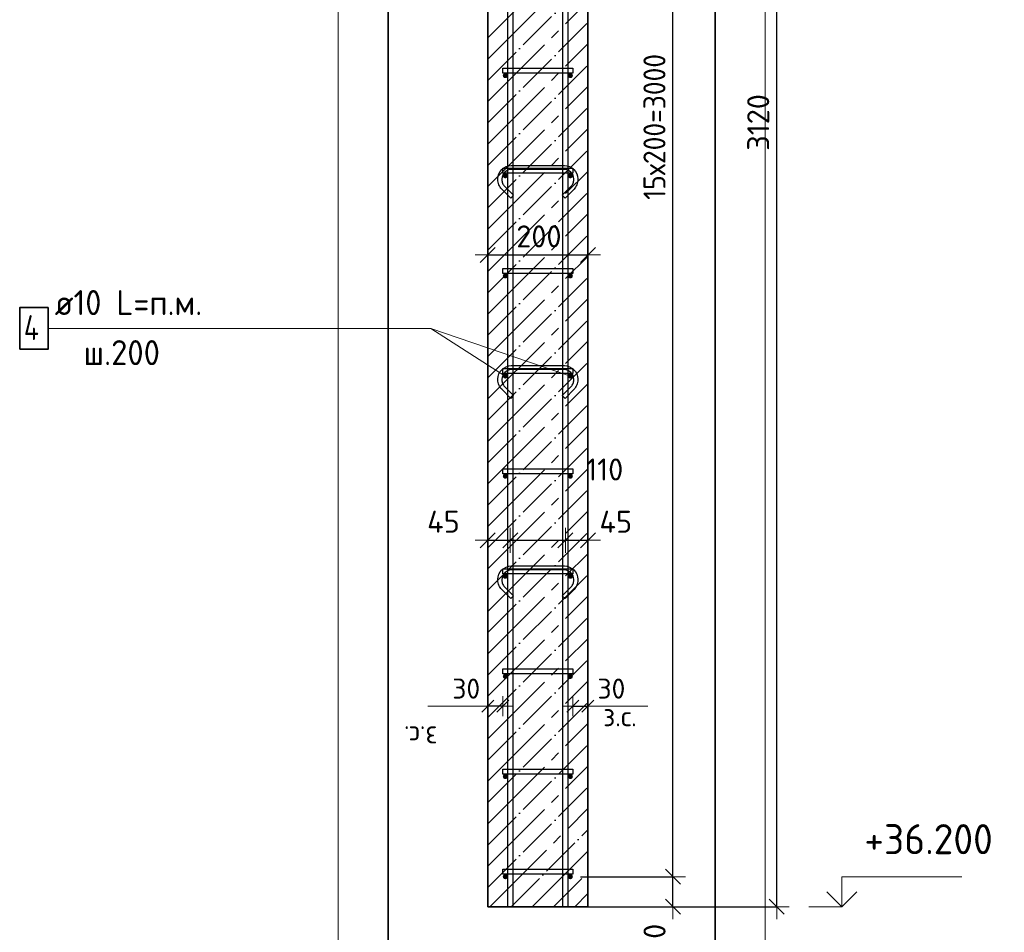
# Model space of a CAD drawing. Header units: millimetres. Extents: x -2995 to 60896, y -2809 to 57831.
# Tile 121 of 169: x 55333 to 57300, y 22691 to 24514. Entities that reach past the tile are written whole.
import ezdxf

# ---------------------------------------------------------------- set-up
doc = ezdxf.new("R2010")
doc.units = ezdxf.units.MM
doc.header["$PDMODE"] = 65
doc.linetypes.add('______11', pattern=[100, 80, -10, 0, -10])
doc.linetypes.add('______5', pattern=[220, 160, -20, 20, -20])
for name, color, linetype, lineweight in [('Standard', 7, 'Continuous', 25), ('Арм.стержн. Арматура края', 96, 'Continuous', 35), ('Арм.стержн. вертикальными 1', 22, 'Continuous', 35), ('Арм.стержн.горизонт. 1', 180, 'Continuous', 35), ('Высотная отметки_ общее', 7, 'Continuous', 13), ('Размерная линия_ общее', 7, 'Continuous', 13), ('Размерная линия_ общее_1', 7, 'Continuous', 13)]:
    doc.layers.add(name, color=color, linetype=linetype, lineweight=lineweight)
doc.layers.add('Арм.стержн.Стяжки', color=7, linetype='Continuous', lineweight=35, true_color=0x501e0f)
doc.styles.add('ISOCPEUR', font='ISOCPEUR')
doc.dimstyles.new('DIMSTYLE_11', dxfattribs={"dimtxt": 44, "dimasz": 50, "dimexe": 0, "dimexo": 0.001, "dimgap": 22, "dimtad": 2, "dimdec": 0, "dimrnd": 5, "dimzin": 12, "dimdsep": 46, "dimtxsty": 'ISOCPEUR', "dimblk1": 'ALL_ML_STRICH', "dimblk2": 'ALL_ML_STRICH', "dimsah": 1, "dimcen": 0, "dimse1": 1, "dimse2": 1, "dimclrd": 7, "dimclre": 256, "dimclrt": 7, "dimadec": 0, "dimazin": 0, "dimtfac": 1, "dimtdec": 0, "dimtix": 1, "dimtmove": 2, "dimatfit": 3, "dimfxl": 0, "dimtvp": 1.2, "dimtzin": 0, "dimlwd": 0, "dimlwe": -3, "dimarcsym": 0})
doc.dimstyles.new('DIMSTYLE_3', dxfattribs={"dimtxt": 44, "dimasz": 50, "dimexe": 0, "dimexo": 0, "dimgap": 22, "dimtad": 2, "dimdec": 0, "dimrnd": 5, "dimzin": 12, "dimdsep": 46, "dimtxsty": 'ISOCPEUR', "dimblk1": 'ALL_ML_STRICH', "dimblk2": 'ALL_ML_STRICH', "dimsah": 1, "dimcen": 0, "dimclrd": 7, "dimclre": 256, "dimclrt": 7, "dimadec": 0, "dimazin": 0, "dimtfac": 1, "dimtdec": 0, "dimtix": 1, "dimtmove": 2, "dimatfit": 3, "dimfxl": 0, "dimtvp": 1.2, "dimtzin": 0, "dimlwd": 0, "dimlwe": -3, "dimarcsym": 0})
doc.dimstyles.new('DIMSTYLE_5', dxfattribs={"dimtxt": 44, "dimasz": 50, "dimexe": 0, "dimexo": 0, "dimgap": 22, "dimtad": 2, "dimdec": 0, "dimrnd": 5, "dimzin": 12, "dimdsep": 46, "dimtxsty": 'ISOCPEUR', "dimblk1": 'ALL_ML_STRICH', "dimblk2": 'ALL_ML_STRICH', "dimsah": 1, "dimcen": 0, "dimclrd": 7, "dimclre": 256, "dimclrt": 7, "dimadec": 0, "dimazin": 0, "dimtfac": 1, "dimtdec": 0, "dimtix": 1, "dimtmove": 2, "dimatfit": 3, "dimfxl": 0, "dimtzin": 0, "dimlwd": 0, "dimlwe": -3, "dimarcsym": 0})
doc.dimstyles.new('DIMSTYLE_8', dxfattribs={"dimtxt": 40, "dimasz": 40, "dimexe": 0, "dimexo": 0.001, "dimgap": 20, "dimtad": 2, "dimdec": 0, "dimrnd": 5, "dimzin": 12, "dimdsep": 46, "dimtxsty": 'ISOCPEUR', "dimblk1": 'ALL_ML_STRICH', "dimblk2": 'ALL_ML_STRICH', "dimsah": 1, "dimcen": 0, "dimse1": 1, "dimse2": 1, "dimclrd": 7, "dimclre": 256, "dimclrt": 7, "dimadec": 0, "dimazin": 0, "dimtfac": 1, "dimtdec": 0, "dimtix": 1, "dimtmove": 2, "dimatfit": 3, "dimfxl": 0, "dimtvp": 1.2, "dimtzin": 0, "dimlwd": 0, "dimlwe": -3, "dimarcsym": 0})

# ---------------------------------------------------------------- blocks, each defined once
blk = doc.blocks.new('ALL_ML_STRICH')
at = {"color": 0, "linetype": 'ByBlock', "lineweight": -2}
for p, q in [((0, -0.5), (0, 0.5)), ((-1, 0), (0.5, 0)), ((-0.3, -0.3), (0.3, 0.3))]:
    blk.add_line(p, q, dxfattribs=at)
blk = doc.blocks.new('*D95')
at = {"layer": 'DEFPOINTS', "color": 7, "linetype": 'Continuous', "lineweight": 13, "transparency": 33554687}
for p in [(56438.2, 23142.7), (56438.2, 23134), (56468.2, 23134)]:
    blk.add_point(p, dxfattribs=at)
at = {"layer": 'Размерная линия_ общее_1', "color": 7, "linetype": 'Continuous', "lineweight": -2, "transparency": 33554687}
blk.add_line((56438.2, 23142.7), (56468.2, 23142.7), dxfattribs=at)
at = {"layer": 'Размерная линия_ общее_1', "color": 7, "linetype": 'Continuous', "lineweight": 13, "transparency": 33554687, "xscale": 40, "yscale": 40, "zscale": 40, "rotation": 180}
blk.add_blockref('ALL_ML_STRICH', (56438.2, 23142.7), dxfattribs=at)
at = {"layer": 'Размерная линия_ общее_1', "color": 7, "linetype": 'Continuous', "lineweight": 13, "transparency": 33554687, "xscale": 40, "yscale": 40, "zscale": 40}
blk.add_blockref('ALL_ML_STRICH', (56468.2, 23142.7), dxfattribs=at)
at = {"layer": 'Размерная линия_ общее_1', "color": 7, "linetype": 'Continuous', "lineweight": 13, "transparency": 33554687, "insert": (56515.2, 23177.7), "char_height": 40, "width": 80, "attachment_point": 5, "style": 'ISOCPEUR'}
blk.add_mtext('\\A1;{30}', dxfattribs=at)
at = {"layer": 'Размерная линия_ общее_1', "color": 7, "linetype": 'Continuous', "lineweight": 13, "transparency": 33554687, "insert": (56498.8, 23142.5), "char_height": 40, "width": 2, "attachment_point": 1, "line_spacing_factor": 0.60241, "style": 'ISOCPEUR'}
blk.add_mtext('з.с.', dxfattribs=at)
blk = doc.blocks.new('*D96')
at = {"layer": 'DEFPOINTS', "color": 7, "linetype": 'Continuous', "lineweight": 13, "transparency": 33554687}
for p in [(56268.2, 23474), (56313.2, 23476.4), (56268.2, 23464.6)]:
    blk.add_point(p, dxfattribs=at)
at = {"layer": 'Размерная линия_ общее', "color": 7, "linetype": 'Continuous', "lineweight": -2, "transparency": 33554687}
blk.add_line((56268.2, 23474), (56313.2, 23474), dxfattribs=at)
at = {"layer": 'Размерная линия_ общее', "color": 7, "linetype": 'Continuous', "lineweight": 13, "transparency": 33554687, "xscale": 50, "yscale": 50, "zscale": 50, "rotation": 180}
blk.add_blockref('ALL_ML_STRICH', (56268.2, 23474), dxfattribs=at)
at = {"layer": 'Размерная линия_ общее', "color": 7, "linetype": 'Continuous', "lineweight": 13, "transparency": 33554687, "xscale": 50, "yscale": 50, "zscale": 50}
blk.add_blockref('ALL_ML_STRICH', (56313.2, 23474), dxfattribs=at)
at = {"layer": 'Размерная линия_ общее', "color": 7, "linetype": 'Continuous', "lineweight": 13, "transparency": 33554687, "insert": (56179.6, 23511.1), "char_height": 44, "width": 88, "attachment_point": 5, "style": 'ISOCPEUR'}
blk.add_mtext('\\A1;{45}', dxfattribs=at)
blk = doc.blocks.new('*D97')
at = {"layer": 'DEFPOINTS', "color": 7, "linetype": 'Continuous', "lineweight": 13, "transparency": 33554687}
for p in [(56313.2, 23476.4), (56313.2, 23474), (56423.2, 23480.3)]:
    blk.add_point(p, dxfattribs=at)
at = {"layer": 'Размерная линия_ общее', "color": 7, "linetype": 'Continuous', "lineweight": -2, "transparency": 33554687}
blk.add_line((56313.2, 23474), (56423.2, 23474), dxfattribs=at)
at = {"layer": 'Размерная линия_ общее', "color": 7, "linetype": 'Continuous', "lineweight": 13, "transparency": 33554687, "xscale": 50, "yscale": 50, "zscale": 50, "rotation": 180}
blk.add_blockref('ALL_ML_STRICH', (56313.2, 23474), dxfattribs=at)
at = {"layer": 'Размерная линия_ общее', "color": 7, "linetype": 'Continuous', "lineweight": 13, "transparency": 33554687, "xscale": 50, "yscale": 50, "zscale": 50}
blk.add_blockref('ALL_ML_STRICH', (56423.2, 23474), dxfattribs=at)
at = {"layer": 'Размерная линия_ общее', "color": 7, "linetype": 'Continuous', "lineweight": 13, "transparency": 33554687, "insert": (56501.8, 23615.4), "char_height": 44, "width": 132, "attachment_point": 5, "style": 'ISOCPEUR'}
blk.add_mtext('\\A1;{110}', dxfattribs=at)
blk = doc.blocks.new('*D98')
at = {"layer": 'DEFPOINTS', "color": 7, "linetype": 'Continuous', "lineweight": 13, "transparency": 33554687}
for p in [(56423.2, 23480.3), (56423.2, 23474), (56468.2, 23473.2)]:
    blk.add_point(p, dxfattribs=at)
at = {"layer": 'Размерная линия_ общее', "color": 7, "linetype": 'Continuous', "lineweight": -2, "transparency": 33554687}
blk.add_line((56423.2, 23474), (56468.2, 23474), dxfattribs=at)
at = {"layer": 'Размерная линия_ общее', "color": 7, "linetype": 'Continuous', "lineweight": 13, "transparency": 33554687, "xscale": 50, "yscale": 50, "zscale": 50, "rotation": 180}
blk.add_blockref('ALL_ML_STRICH', (56423.2, 23474), dxfattribs=at)
at = {"layer": 'Размерная линия_ общее', "color": 7, "linetype": 'Continuous', "lineweight": 13, "transparency": 33554687, "xscale": 50, "yscale": 50, "zscale": 50}
blk.add_blockref('ALL_ML_STRICH', (56468.2, 23474), dxfattribs=at)
at = {"layer": 'Размерная линия_ общее', "color": 7, "linetype": 'Continuous', "lineweight": 13, "transparency": 33554687, "insert": (56523.9, 23511), "char_height": 44, "width": 88, "attachment_point": 5, "style": 'ISOCPEUR'}
blk.add_mtext('\\A1;{45}', dxfattribs=at)
blk = doc.blocks.new('*D99')
at = {"layer": 'DEFPOINTS', "color": 7, "linetype": 'Continuous', "lineweight": 13, "transparency": 33554687}
for p in [(56268.2, 23134), (56298.2, 23142.7), (56298.2, 23134)]:
    blk.add_point(p, dxfattribs=at)
at = {"layer": 'Размерная линия_ общее_1', "color": 7, "linetype": 'Continuous', "lineweight": -2, "transparency": 33554687}
blk.add_line((56298.2, 23142.7), (56268.2, 23142.7), dxfattribs=at)
at = {"layer": 'Размерная линия_ общее_1', "color": 7, "linetype": 'Continuous', "lineweight": 13, "transparency": 33554687, "xscale": 40, "yscale": 40, "zscale": 40}
for p, rotation in [((56268.2, 23142.7), 180), ((56298.2, 23142.7), 360)]:
    blk.add_blockref('ALL_ML_STRICH', p, dxfattribs=dict(at, rotation=rotation))
at = {"layer": 'Размерная линия_ общее_1', "color": 7, "linetype": 'Continuous', "lineweight": 13, "transparency": 33554687, "insert": (56225.2, 23177.7), "char_height": 40, "width": 80, "attachment_point": 5, "style": 'ISOCPEUR'}
blk.add_mtext('\\A1;{30}', dxfattribs=at)
at = {"layer": 'Размерная линия_ общее_1', "color": 7, "linetype": 'Continuous', "lineweight": 13, "transparency": 33554687, "insert": (56167.7, 23062.5), "char_height": 40, "width": 2, "attachment_point": 1, "rotation": 180, "line_spacing_factor": 0.60241, "style": 'ISOCPEUR'}
blk.add_mtext('з.с.', dxfattribs=at)
blk = doc.blocks.new('*D123')
at = {"layer": 'DEFPOINTS', "color": 7, "linetype": 'Continuous', "lineweight": 13, "transparency": 33554687}
for p in [(56268.2, 24044), (56468.2, 24043.2), (56268.2, 24034.6)]:
    blk.add_point(p, dxfattribs=at)
at = {"layer": 'Размерная линия_ общее', "color": 253, "linetype": 'Continuous', "lineweight": -2, "true_color": 0xa0a0a0, "transparency": 33554687}
for p, q in [((56268.2, 24044), (56268.2, 24044)), ((56468.2, 24044), (56468.2, 24044))]:
    blk.add_line(p, q, dxfattribs=at)
at = {"layer": 'Размерная линия_ общее', "color": 7, "linetype": 'Continuous', "lineweight": -2, "transparency": 33554687}
blk.add_line((56268.2, 24044), (56468.2, 24044), dxfattribs=at)
at = {"layer": 'Размерная линия_ общее', "color": 7, "linetype": 'Continuous', "lineweight": 13, "transparency": 33554687, "xscale": 50, "yscale": 50, "zscale": 50, "rotation": 180}
blk.add_blockref('ALL_ML_STRICH', (56268.2, 24044), dxfattribs=at)
at = {"layer": 'Размерная линия_ общее', "color": 7, "linetype": 'Continuous', "lineweight": 13, "transparency": 33554687, "xscale": 50, "yscale": 50, "zscale": 50}
blk.add_blockref('ALL_ML_STRICH', (56468.2, 24044), dxfattribs=at)
at = {"layer": 'Размерная линия_ общее', "color": 7, "linetype": 'Continuous', "lineweight": 13, "transparency": 33554687, "insert": (56370.4, 24081), "char_height": 44, "width": 132, "attachment_point": 5, "style": 'ISOCPEUR'}
blk.add_mtext('\\A1;{200}', dxfattribs=at)
blk = doc.blocks.new('COMPLEX_ELEVATIONDIM_2')
at = {"layer": 'Высотная отметки_ общее', "color": 7, "linetype": 'Continuous', "lineweight": 13, "transparency": 33554687}
for p, q in [((56975.5, 26042), (56975.5, 26102)), ((56975.5, 26102), (57215.5, 26102)), ((56975.5, 26042), (56945.5, 26072)), ((56975.5, 26042), (57005.5, 26072)), ((56975.5, 26042), (56909.3, 26042)), ((56975.5, 26042), (56975.5, 26042)), ((56975.5, 26042), (56975.5, 26042)), ((56975.5, 26042), (56975.5, 26042)), ((56975.5, 26042), (56975.5, 26042)), ((56975.5, 25862), (56975.5, 25922)), ((56975.5, 25922), (57215.5, 25922)), ((56975.5, 25862), (56945.5, 25892)), ((56975.5, 25862), (57005.5, 25892)), ((56975.5, 25862), (56909.3, 25862)), ((56975.5, 25862), (56975.5, 25862)), ((56975.5, 25862), (56975.5, 25862)), ((56975.5, 25862), (56975.5, 25862)), ((56975.5, 25862), (56975.5, 25862)), ((56975.5, 22742), (56975.5, 22802)), ((56975.5, 22802), (57215.5, 22802)), ((56975.5, 22742), (56945.5, 22772)), ((56975.5, 22742), (57005.5, 22772)), ((56975.5, 22742), (56975.5, 22742)), ((56975.5, 22742), (56975.5, 22742)), ((56975.5, 22742), (56975.5, 22742)), ((56975.5, 22742), (56975.5, 22742))]:
    blk.add_line(p, q, dxfattribs=at)
blk.add_lwpolyline([(56975.5, 22742), (56915.5, 22742), (56915.5, 22742), (56909.3, 22742)], dxfattribs=at)
at = {"layer": 'Высотная отметки_ общее', "color": 7, "linetype": 'Continuous', "lineweight": 13, "transparency": 33554687, "char_height": 60, "width": 298.477, "attachment_point": 7, "style": 'ISOCPEUR'}
for s, insert in [('\\W0.96;+39.500', (57020.5, 26147)), ('\\W0.96;+39.320', (57020.5, 25967)), ('\\W0.96;+36.200', (57020.5, 22847))]:
    blk.add_mtext(s, dxfattribs=dict(at, insert=insert))
blk = doc.blocks.new('*D125')
at = {"layer": 'DEFPOINTS', "color": 7, "linetype": 'Continuous', "lineweight": 13, "transparency": 33554687}
for p in [(56433.2, 22802), (56414.1, 22742), (56638.2, 22742)]:
    blk.add_point(p, dxfattribs=at)
at = {"layer": 'Размерная линия_ общее', "color": 253, "linetype": 'Continuous', "lineweight": -2, "true_color": 0xa0a0a0, "transparency": 33554687}
for p, q in [((56453.2, 22802), (56638.2, 22802)), ((56434.1, 22742), (56638.2, 22742))]:
    blk.add_line(p, q, dxfattribs=at)
at = {"layer": 'Размерная линия_ общее', "color": 7, "linetype": 'Continuous', "lineweight": -2, "transparency": 33554687}
blk.add_line((56638.2, 22742), (56638.2, 22802), dxfattribs=at)
at = {"layer": 'Размерная линия_ общее', "color": 7, "linetype": 'Continuous', "lineweight": 13, "transparency": 33554687, "xscale": 50, "yscale": 50, "zscale": 50}
for p, rotation in [((56638.2, 22802), 90), ((56638.2, 22742), 270)]:
    blk.add_blockref('ALL_ML_STRICH', p, dxfattribs=dict(at, rotation=rotation))
at = {"layer": 'Размерная линия_ общее', "color": 7, "linetype": 'Continuous', "lineweight": 13, "transparency": 33554687, "insert": (56601.4, 22677), "char_height": 44, "width": 88, "attachment_point": 5, "rotation": 90, "style": 'ISOCPEUR'}
blk.add_mtext('\\A1;{60}', dxfattribs=at)
blk = doc.blocks.new('*D126')
at = {"layer": 'DEFPOINTS', "color": 7, "linetype": 'Continuous', "lineweight": 13, "transparency": 33554687}
for p in [(56433.2, 25802), (56433.2, 22802), (56638.2, 22802)]:
    blk.add_point(p, dxfattribs=at)
at = {"layer": 'Размерная линия_ общее', "color": 253, "linetype": 'Continuous', "lineweight": -2, "true_color": 0xa0a0a0, "transparency": 33554687}
for p, q in [((56453.2, 25802), (56638.2, 25802)), ((56453.2, 22802), (56638.2, 22802))]:
    blk.add_line(p, q, dxfattribs=at)
at = {"layer": 'Размерная линия_ общее', "color": 7, "linetype": 'Continuous', "lineweight": -2, "transparency": 33554687}
blk.add_line((56638.2, 22802), (56638.2, 25802), dxfattribs=at)
at = {"layer": 'Размерная линия_ общее', "color": 7, "linetype": 'Continuous', "lineweight": 13, "transparency": 33554687, "xscale": 50, "yscale": 50, "zscale": 50}
for p, rotation in [((56638.2, 25802), 90), ((56638.2, 22802), 270)]:
    blk.add_blockref('ALL_ML_STRICH', p, dxfattribs=dict(at, rotation=rotation))
at = {"layer": 'Размерная линия_ общее', "color": 7, "linetype": 'Continuous', "lineweight": 13, "transparency": 33554687, "insert": (56579.2, 24154), "char_height": 44, "width": 2.2, "attachment_point": 1, "rotation": 90, "line_spacing_factor": 0.60241, "style": 'ISOCPEUR'}
blk.add_mtext('\\W0.91;15х200=3000', dxfattribs=at)
blk = doc.blocks.new('*D128')
at = {"layer": 'DEFPOINTS', "color": 7, "linetype": 'Continuous', "lineweight": 13, "transparency": 33554687}
for p in [(56468.2, 25862), (56516.2, 22742), (56845.5, 22742)]:
    blk.add_point(p, dxfattribs=at)
at = {"layer": 'Размерная линия_ общее', "color": 253, "linetype": 'Continuous', "lineweight": -2, "true_color": 0xa0a0a0, "transparency": 33554687}
for p, q in [((56488.2, 25862), (56845.5, 25862)), ((56536.2, 22742), (56845.5, 22742))]:
    blk.add_line(p, q, dxfattribs=at)
at = {"layer": 'Размерная линия_ общее', "color": 7, "linetype": 'Continuous', "lineweight": -2, "transparency": 33554687}
blk.add_line((56845.5, 22742), (56845.5, 25862), dxfattribs=at)
at = {"layer": 'Размерная линия_ общее', "color": 7, "linetype": 'Continuous', "lineweight": 13, "transparency": 33554687, "xscale": 50, "yscale": 50, "zscale": 50}
for p, rotation in [((56845.5, 25862), 90), ((56845.5, 22742), 270)]:
    blk.add_blockref('ALL_ML_STRICH', p, dxfattribs=dict(at, rotation=rotation))
at = {"layer": 'Размерная линия_ общее', "color": 7, "linetype": 'Continuous', "lineweight": 13, "transparency": 33554687, "insert": (56808.5, 24308.6), "char_height": 44, "width": 176, "attachment_point": 5, "rotation": 90, "style": 'ISOCPEUR'}
blk.add_mtext('\\A1;{3120}', dxfattribs=at)

msp = doc.modelspace()

# ---------------------------------------------------------------- hatches: boundary and pattern name
at = {"layer": 'Арм.стержн.горизонт. 1', "linetype": 'Continuous', "lineweight": 50, "transparency": 33554687}
for points in [[(56308.2, 24402), (56307.9, 24404), (56306.8, 24405.6), (56305.2, 24406.7), (56303.2, 24407), (56301.3, 24406.7), (56299.7, 24405.6), (56298.6, 24404), (56298.2, 24402), (56298.6, 24400.1), (56299.7, 24398.5), (56301.3, 24397.4), (56303.2, 24397), (56305.2, 24397.4), (56306.8, 24398.5), (56307.9, 24400.1)], [(56438.2, 24402), (56437.9, 24404), (56436.8, 24405.6), (56435.2, 24406.7), (56433.2, 24407), (56431.3, 24406.7), (56429.7, 24405.6), (56428.6, 24404), (56428.2, 24402), (56428.6, 24400.1), (56429.7, 24398.5), (56431.3, 24397.4), (56433.2, 24397), (56435.2, 24397.4), (56436.8, 24398.5), (56437.9, 24400.1)], [(56308.2, 24202), (56307.9, 24204), (56306.8, 24205.6), (56305.2, 24206.7), (56303.2, 24207), (56301.3, 24206.7), (56299.7, 24205.6), (56298.6, 24204), (56298.2, 24202), (56298.6, 24200.1), (56299.7, 24198.5), (56301.3, 24197.4), (56303.2, 24197), (56305.2, 24197.4), (56306.8, 24198.5), (56307.9, 24200.1)], [(56438.2, 24202), (56437.9, 24204), (56436.8, 24205.6), (56435.2, 24206.7), (56433.2, 24207), (56431.3, 24206.7), (56429.7, 24205.6), (56428.6, 24204), (56428.2, 24202), (56428.6, 24200.1), (56429.7, 24198.5), (56431.3, 24197.4), (56433.2, 24197), (56435.2, 24197.4), (56436.8, 24198.5), (56437.9, 24200.1)], [(56308.2, 24002), (56307.9, 24004), (56306.8, 24005.6), (56305.2, 24006.7), (56303.2, 24007), (56301.3, 24006.7), (56299.7, 24005.6), (56298.6, 24004), (56298.2, 24002), (56298.6, 24000.1), (56299.7, 23998.5), (56301.3, 23997.4), (56303.2, 23997), (56305.2, 23997.4), (56306.8, 23998.5), (56307.9, 24000.1)], [(56438.2, 24002), (56437.9, 24004), (56436.8, 24005.6), (56435.2, 24006.7), (56433.2, 24007), (56431.3, 24006.7), (56429.7, 24005.6), (56428.6, 24004), (56428.2, 24002), (56428.6, 24000.1), (56429.7, 23998.5), (56431.3, 23997.4), (56433.2, 23997), (56435.2, 23997.4), (56436.8, 23998.5), (56437.9, 24000.1)], [(56308.2, 23802), (56307.9, 23804), (56306.8, 23805.6), (56305.2, 23806.7), (56303.2, 23807), (56301.3, 23806.7), (56299.7, 23805.6), (56298.6, 23804), (56298.2, 23802), (56298.6, 23800.1), (56299.7, 23798.5), (56301.3, 23797.4), (56303.2, 23797), (56305.2, 23797.4), (56306.8, 23798.5), (56307.9, 23800.1)], [(56438.2, 23802), (56437.9, 23804), (56436.8, 23805.6), (56435.2, 23806.7), (56433.2, 23807), (56431.3, 23806.7), (56429.7, 23805.6), (56428.6, 23804), (56428.2, 23802), (56428.6, 23800.1), (56429.7, 23798.5), (56431.3, 23797.4), (56433.2, 23797), (56435.2, 23797.4), (56436.8, 23798.5), (56437.9, 23800.1)], [(56308.2, 23602), (56307.9, 23604), (56306.8, 23605.6), (56305.2, 23606.7), (56303.2, 23607), (56301.3, 23606.7), (56299.7, 23605.6), (56298.6, 23604), (56298.2, 23602), (56298.6, 23600.1), (56299.7, 23598.5), (56301.3, 23597.4), (56303.2, 23597), (56305.2, 23597.4), (56306.8, 23598.5), (56307.9, 23600.1)], [(56438.2, 23602), (56437.9, 23604), (56436.8, 23605.6), (56435.2, 23606.7), (56433.2, 23607), (56431.3, 23606.7), (56429.7, 23605.6), (56428.6, 23604), (56428.2, 23602), (56428.6, 23600.1), (56429.7, 23598.5), (56431.3, 23597.4), (56433.2, 23597), (56435.2, 23597.4), (56436.8, 23598.5), (56437.9, 23600.1)], [(56308.2, 23402), (56307.9, 23404), (56306.8, 23405.6), (56305.2, 23406.7), (56303.2, 23407), (56301.3, 23406.7), (56299.7, 23405.6), (56298.6, 23404), (56298.2, 23402), (56298.6, 23400.1), (56299.7, 23398.5), (56301.3, 23397.4), (56303.2, 23397), (56305.2, 23397.4), (56306.8, 23398.5), (56307.9, 23400.1)], [(56438.2, 23402), (56437.9, 23404), (56436.8, 23405.6), (56435.2, 23406.7), (56433.2, 23407), (56431.3, 23406.7), (56429.7, 23405.6), (56428.6, 23404), (56428.2, 23402), (56428.6, 23400.1), (56429.7, 23398.5), (56431.3, 23397.4), (56433.2, 23397), (56435.2, 23397.4), (56436.8, 23398.5), (56437.9, 23400.1)], [(56308.2, 23202), (56307.9, 23204), (56306.8, 23205.6), (56305.2, 23206.7), (56303.2, 23207), (56301.3, 23206.7), (56299.7, 23205.6), (56298.6, 23204), (56298.2, 23202), (56298.6, 23200.1), (56299.7, 23198.5), (56301.3, 23197.4), (56303.2, 23197), (56305.2, 23197.4), (56306.8, 23198.5), (56307.9, 23200.1)], [(56438.2, 23202), (56437.9, 23204), (56436.8, 23205.6), (56435.2, 23206.7), (56433.2, 23207), (56431.3, 23206.7), (56429.7, 23205.6), (56428.6, 23204), (56428.2, 23202), (56428.6, 23200.1), (56429.7, 23198.5), (56431.3, 23197.4), (56433.2, 23197), (56435.2, 23197.4), (56436.8, 23198.5), (56437.9, 23200.1)], [(56308.2, 23002), (56307.9, 23004), (56306.8, 23005.6), (56305.2, 23006.7), (56303.2, 23007), (56301.3, 23006.7), (56299.7, 23005.6), (56298.6, 23004), (56298.2, 23002), (56298.6, 23000.1), (56299.7, 22998.5), (56301.3, 22997.4), (56303.2, 22997), (56305.2, 22997.4), (56306.8, 22998.5), (56307.9, 23000.1)], [(56438.2, 23002), (56437.9, 23004), (56436.8, 23005.6), (56435.2, 23006.7), (56433.2, 23007), (56431.3, 23006.7), (56429.7, 23005.6), (56428.6, 23004), (56428.2, 23002), (56428.6, 23000.1), (56429.7, 22998.5), (56431.3, 22997.4), (56433.2, 22997), (56435.2, 22997.4), (56436.8, 22998.5), (56437.9, 23000.1)], [(56308.2, 22802), (56307.9, 22804), (56306.8, 22805.6), (56305.2, 22806.7), (56303.2, 22807), (56301.3, 22806.7), (56299.7, 22805.6), (56298.6, 22804), (56298.2, 22802), (56298.6, 22800.1), (56299.7, 22798.5), (56301.3, 22797.4), (56303.2, 22797), (56305.2, 22797.4), (56306.8, 22798.5), (56307.9, 22800.1)], [(56438.2, 22802), (56437.9, 22804), (56436.8, 22805.6), (56435.2, 22806.7), (56433.2, 22807), (56431.3, 22806.7), (56429.7, 22805.6), (56428.6, 22804), (56428.2, 22802), (56428.6, 22800.1), (56429.7, 22798.5), (56431.3, 22797.4), (56433.2, 22797), (56435.2, 22797.4), (56436.8, 22798.5), (56437.9, 22800.1)]]:
    msp.add_hatch(color=4, dxfattribs=at).paths.add_polyline_path(points)

# ---------------------------------------------------------------- linework, layer by layer
at = {"layer": 'Standard', "color": 52, "linetype": 'Continuous', "lineweight": -3, "transparency": 33554687}
for p, q in [((56069.5, 26102.3), (56069.5, 22396.8)), ((56069.5, 22396.8), (56069.5, 26102.3)), ((56722.4, 26102.3), (56722.4, 22396.8)), ((56722.4, 22396.8), (56722.4, 26102.3))]:
    msp.add_line(p, q, dxfattribs=at)
at = {"layer": 'Standard', "color": 7, "linetype": 'Continuous', "lineweight": 13, "transparency": 33554687}
for p, q in [((56433.2, 23802), (56154.7, 23897.1)), ((56268.2, 23142.7), (56148.2, 23142.7)), ((56468.2, 23142.7), (56588.2, 23142.7))]:
    msp.add_line(p, q, dxfattribs=at)
msp.add_lwpolyline([(55969.5, 22296.8), (56822.4, 22296.8), (56822.4, 26202.3), (55969.5, 26202.3), (55969.5, 22296.8)], dxfattribs=at)
at = {"layer": 'Арм.стержн. Арматура края', "color": 4, "linetype": 'Continuous', "lineweight": 25, "transparency": 33554687}
for points in [[(56438.2, 24407), (56298.2, 24407), (56298.2, 24417), (56438.2, 24417), (56438.2, 24407)], [(56438.2, 24207), (56298.2, 24207), (56298.2, 24217), (56438.2, 24217), (56438.2, 24207)], [(56438.2, 24007), (56298.2, 24007), (56298.2, 24017), (56438.2, 24017), (56438.2, 24007)], [(56438.2, 23807), (56298.2, 23807), (56298.2, 23817), (56438.2, 23817), (56438.2, 23807)], [(56438.2, 23607), (56298.2, 23607), (56298.2, 23617), (56438.2, 23617), (56438.2, 23607)], [(56438.2, 23407), (56298.2, 23407), (56298.2, 23417), (56438.2, 23417), (56438.2, 23407)], [(56438.2, 23207), (56298.2, 23207), (56298.2, 23217), (56438.2, 23217), (56438.2, 23207)], [(56438.2, 23007), (56298.2, 23007), (56298.2, 23017), (56438.2, 23017), (56438.2, 23007)], [(56438.2, 22807), (56298.2, 22807), (56298.2, 22817), (56438.2, 22817), (56438.2, 22807)]]:
    msp.add_lwpolyline(points, dxfattribs=at)
at = {"layer": 'Арм.стержн. вертикальными 1', "color": 4, "linetype": 'Continuous', "lineweight": 25, "transparency": 33554687}
for points in [[(56418.2, 22742), (56418.2, 25953), (56417.6, 25957.5), (56416.1, 25962.1), (56413.8, 25966.3), (56410.9, 25969.7), (56407.5, 25972.6), (56403.3, 25974.9), (56398.7, 25976.4), (56394.2, 25977), (56113.2, 25977), (56113.2, 25987), (56394.9, 25987), (56401, 25986.2), (56407.3, 25984.1), (56413.2, 25980.8), (56418, 25976.8), (56422, 25972), (56425.3, 25966.1), (56427.4, 25959.8), (56428.2, 25953.7), (56428.2, 22742), (56418.2, 22742)], [(56418.2, 22742), (56418.2, 25953), (56417.6, 25957.5), (56416.1, 25962.1), (56413.8, 25966.3), (56410.9, 25969.7), (56407.5, 25972.6), (56403.3, 25974.9), (56398.7, 25976.4), (56394.2, 25977), (56113.2, 25977), (56113.2, 25987), (56394.9, 25987), (56401, 25986.2), (56407.3, 25984.1), (56413.2, 25980.8), (56418, 25976.8), (56422, 25972), (56425.3, 25966.1), (56427.4, 25959.8), (56428.2, 25953.7), (56428.2, 22742), (56418.2, 22742)], [(56308.2, 22742), (56308.2, 25893), (56307.6, 25897.5), (56306.1, 25902.1), (56303.8, 25906.3), (56300.9, 25909.7), (56297.5, 25912.6), (56293.3, 25914.9), (56288.7, 25916.4), (56284.2, 25917), (56064.5, 25917), (56064.5, 25927), (56284.9, 25927), (56291, 25926.2), (56297.3, 25924.1), (56303.2, 25920.8), (56308, 25916.8), (56312, 25912), (56315.3, 25906.1), (56317.4, 25899.8), (56318.2, 25893.7), (56318.2, 22742), (56308.2, 22742)], [(56308.2, 22742), (56308.2, 25893), (56307.6, 25897.5), (56306.1, 25902.1), (56303.8, 25906.3), (56300.9, 25909.7), (56297.5, 25912.6), (56293.3, 25914.9), (56288.7, 25916.4), (56284.2, 25917), (56064.5, 25917), (56064.5, 25927), (56284.9, 25927), (56291, 25926.2), (56297.3, 25924.1), (56303.2, 25920.8), (56308, 25916.8), (56312, 25912), (56315.3, 25906.1), (56317.4, 25899.8), (56318.2, 25893.7), (56318.2, 22742), (56308.2, 22742)]]:
    msp.add_lwpolyline(points, dxfattribs=at)
at = {"layer": 'Арм.стержн.горизонт. 1', "color": 52, "linetype": 'Continuous', "lineweight": 25, "transparency": 33554687}
for p, q in [((56268.2, 25862), (56268.2, 22742)), ((56468.2, 25862), (56468.2, 22742))]:
    msp.add_line(p, q, dxfattribs=at)
at = {"layer": 'Арм.стержн.горизонт. 1', "color": 7, "linetype": 'Continuous', "lineweight": 13, "transparency": 33554687}
for p, q in [((55389.7, 23897.1), (56154.7, 23897.1)), ((56154.7, 23897.1), (56303.2, 23802))]:
    msp.add_line(p, q, dxfattribs=at)
at = {"layer": 'Арм.стержн.горизонт. 1', "color": 7, "linetype": 'Continuous', "lineweight": 35, "transparency": 33554687}
msp.add_lwpolyline([(55333.1, 23855.5), (55389.7, 23855.5), (55389.7, 23938.8), (55333.1, 23938.8), (55333.1, 23855.5)], dxfattribs=at)
at = {"layer": 'Арм.стержн.Стяжки', "color": 40, "linetype": 'Continuous', "lineweight": 25, "transparency": 33554687}
for points in [[(56416.8, 24163.2), (56434.7, 24181), (56435.9, 24182.5), (56437, 24184), (56437.9, 24185.6), (56438.7, 24187.3), (56439.3, 24189), (56439.8, 24190.8), (56440.1, 24192.6), (56440.2, 24194.5), (56440.2, 24195.7), (56439.7, 24199.3), (56438.5, 24203), (56436.7, 24206.3), (56434.4, 24209), (56431.6, 24211.3), (56428.3, 24213.2), (56424.6, 24214.4), (56421, 24214.9), (56315.5, 24214.9), (56311.9, 24214.4), (56308.2, 24213.2), (56304.8, 24211.3), (56302.1, 24209), (56299.8, 24206.3), (56298, 24203), (56296.7, 24199.3), (56296.2, 24195.7), (56296.2, 24194.5), (56296.4, 24192.6), (56296.7, 24190.8), (56297.1, 24189), (56297.8, 24187.3), (56298.5, 24185.6), (56299.5, 24184), (56300.6, 24182.5), (56301.8, 24181), (56319.7, 24163.2), (56314, 24157.5), (56296, 24175.6), (56294.3, 24177.5), (56292.8, 24179.6), (56291.5, 24181.9), (56290.4, 24184.2), (56289.5, 24186.6), (56288.8, 24189.1), (56288.4, 24191.7), (56288.2, 24194.2), (56288.2, 24196.2), (56288.9, 24201.1), (56290.6, 24206.2), (56293.2, 24210.9), (56296.4, 24214.7), (56300.3, 24217.9), (56305, 24220.6), (56310, 24222.2), (56314.9, 24222.9), (56421.6, 24222.9), (56426.4, 24222.2), (56431.5, 24220.6), (56436.2, 24217.9), (56440.1, 24214.7), (56443.3, 24210.9), (56445.9, 24206.2), (56447.6, 24201.1), (56448.2, 24196.2), (56448.2, 24194.2), (56448.1, 24191.7), (56447.6, 24189.1), (56447, 24186.6), (56446.1, 24184.2), (56445, 24181.9), (56443.7, 24179.6), (56442.2, 24177.5), (56440.5, 24175.6), (56422.5, 24157.5), (56416.8, 24163.2)], [(56416.8, 23763.2), (56434.7, 23781), (56435.9, 23782.5), (56437, 23784), (56437.9, 23785.6), (56438.7, 23787.3), (56439.3, 23789), (56439.8, 23790.8), (56440.1, 23792.6), (56440.2, 23794.5), (56440.2, 23795.7), (56439.7, 23799.3), (56438.5, 23803), (56436.7, 23806.3), (56434.4, 23809), (56431.6, 23811.3), (56428.3, 23813.2), (56424.6, 23814.4), (56421, 23814.9), (56315.5, 23814.9), (56311.9, 23814.4), (56308.2, 23813.2), (56304.8, 23811.3), (56302.1, 23809), (56299.8, 23806.3), (56298, 23803), (56296.7, 23799.3), (56296.2, 23795.7), (56296.2, 23794.5), (56296.4, 23792.6), (56296.7, 23790.8), (56297.1, 23789), (56297.8, 23787.3), (56298.5, 23785.6), (56299.5, 23784), (56300.6, 23782.5), (56301.8, 23781), (56319.7, 23763.2), (56314, 23757.5), (56296, 23775.6), (56294.3, 23777.5), (56292.8, 23779.6), (56291.5, 23781.9), (56290.4, 23784.2), (56289.5, 23786.6), (56288.8, 23789.1), (56288.4, 23791.7), (56288.2, 23794.2), (56288.2, 23796.2), (56288.9, 23801.1), (56290.6, 23806.2), (56293.2, 23810.9), (56296.4, 23814.7), (56300.3, 23817.9), (56305, 23820.6), (56310, 23822.2), (56314.9, 23822.9), (56421.6, 23822.9), (56426.4, 23822.2), (56431.5, 23820.6), (56436.2, 23817.9), (56440.1, 23814.7), (56443.3, 23810.9), (56445.9, 23806.2), (56447.6, 23801.1), (56448.2, 23796.2), (56448.2, 23794.2), (56448.1, 23791.7), (56447.6, 23789.1), (56447, 23786.6), (56446.1, 23784.2), (56445, 23781.9), (56443.7, 23779.6), (56442.2, 23777.5), (56440.5, 23775.6), (56422.5, 23757.5), (56416.8, 23763.2)], [(56416.8, 23363.2), (56434.7, 23381), (56435.9, 23382.5), (56437, 23384), (56437.9, 23385.6), (56438.7, 23387.3), (56439.3, 23389), (56439.8, 23390.8), (56440.1, 23392.6), (56440.2, 23394.5), (56440.2, 23395.7), (56439.7, 23399.3), (56438.5, 23403), (56436.7, 23406.3), (56434.4, 23409), (56431.6, 23411.3), (56428.3, 23413.2), (56424.6, 23414.4), (56421, 23414.9), (56315.5, 23414.9), (56311.9, 23414.4), (56308.2, 23413.2), (56304.8, 23411.3), (56302.1, 23409), (56299.8, 23406.3), (56298, 23403), (56296.7, 23399.3), (56296.2, 23395.7), (56296.2, 23394.5), (56296.4, 23392.6), (56296.7, 23390.8), (56297.1, 23389), (56297.8, 23387.3), (56298.5, 23385.6), (56299.5, 23384), (56300.6, 23382.5), (56301.8, 23381), (56319.7, 23363.2), (56314, 23357.5), (56296, 23375.6), (56294.3, 23377.5), (56292.8, 23379.6), (56291.5, 23381.9), (56290.4, 23384.2), (56289.5, 23386.6), (56288.8, 23389.1), (56288.4, 23391.7), (56288.2, 23394.2), (56288.2, 23396.2), (56288.9, 23401.1), (56290.6, 23406.2), (56293.2, 23410.9), (56296.4, 23414.7), (56300.3, 23417.9), (56305, 23420.6), (56310, 23422.2), (56314.9, 23422.9), (56421.6, 23422.9), (56426.4, 23422.2), (56431.5, 23420.6), (56436.2, 23417.9), (56440.1, 23414.7), (56443.3, 23410.9), (56445.9, 23406.2), (56447.6, 23401.1), (56448.2, 23396.2), (56448.2, 23394.2), (56448.1, 23391.7), (56447.6, 23389.1), (56447, 23386.6), (56446.1, 23384.2), (56445, 23381.9), (56443.7, 23379.6), (56442.2, 23377.5), (56440.5, 23375.6), (56422.5, 23357.5), (56416.8, 23363.2)]]:
    msp.add_lwpolyline(points, dxfattribs=at)
at = {"layer": 'Размерная линия_ общее', "color": 7, "linetype": 'Continuous', "lineweight": 35, "transparency": 33554687}
for p, q in [((56268.2, 25862), (56268.2, 22742)), ((56468.2, 22742), (56468.2, 25862)), ((56268.2, 22742), (56468.2, 22742))]:
    msp.add_line(p, q, dxfattribs=at)
at = {"layer": 'Размерная линия_ общее', "color": 253, "linetype": '______11', "lineweight": -3, "true_color": 0xababab, "transparency": 33554687}
for p, q in [((56268.2, 24477.5), (56468.2, 24677.5)), ((56268.2, 24392.6), (56468.2, 24592.6)), ((56268.2, 24307.8), (56468.2, 24507.8)), ((56268.2, 24222.9), (56468.2, 24422.9)), ((56268.2, 24138.1), (56468.2, 24338.1)), ((56268.2, 24053.2), (56468.2, 24253.2)), ((56268.2, 23968.4), (56468.2, 24168.4)), ((56268.2, 23883.5), (56468.2, 24083.5)), ((56268.2, 23798.7), (56468.2, 23998.7)), ((56268.2, 23713.8), (56468.2, 23913.8)), ((56268.2, 23628.9), (56468.2, 23828.9)), ((56268.2, 23544.1), (56468.2, 23744.1)), ((56268.2, 23459.2), (56468.2, 23659.2)), ((56268.2, 23374.4), (56468.2, 23574.4)), ((56268.2, 23289.5), (56468.2, 23489.5)), ((56268.2, 23204.7), (56468.2, 23404.7)), ((56268.2, 23119.8), (56468.2, 23319.8)), ((56268.2, 23035), (56468.2, 23235)), ((56268.2, 22950.1), (56468.2, 23150.1)), ((56268.2, 22865.3), (56468.2, 23065.3)), ((56268.2, 22780.4), (56468.2, 22980.4)), ((56314.7, 22742), (56468.2, 22895.6)), ((56399.6, 22742), (56468.2, 22810.7))]:
    msp.add_line(p, q, dxfattribs=at)
at = {"layer": 'Размерная линия_ общее', "color": 253, "linetype": '______5', "lineweight": -3, "true_color": 0xababab, "transparency": 33554687}
for p, q in [((56268.2, 24435), (56468.2, 24635)), ((56268.2, 24350.2), (56468.2, 24550.2)), ((56268.2, 24265.3), (56468.2, 24465.3)), ((56268.2, 24180.5), (56468.2, 24380.5)), ((56268.2, 24095.6), (56468.2, 24295.6)), ((56268.2, 24010.8), (56468.2, 24210.8)), ((56268.2, 23925.9), (56468.2, 24125.9)), ((56268.2, 23841.1), (56468.2, 24041.1)), ((56268.2, 23756.2), (56468.2, 23956.2)), ((56268.2, 23671.4), (56468.2, 23871.4)), ((56268.2, 23586.5), (56468.2, 23786.5)), ((56268.2, 23501.7), (56468.2, 23701.7)), ((56268.2, 23416.8), (56468.2, 23616.8)), ((56268.2, 23332), (56468.2, 23532)), ((56268.2, 23247.1), (56468.2, 23447.1)), ((56268.2, 23162.3), (56468.2, 23362.3)), ((56268.2, 23077.4), (56468.2, 23277.4)), ((56268.2, 22992.6), (56468.2, 23192.6)), ((56268.2, 22907.7), (56468.2, 23107.7)), ((56268.2, 22822.8), (56468.2, 23022.8)), ((56272.3, 22742), (56468.2, 22938)), ((56357.1, 22742), (56468.2, 22853.1)), ((56442, 22742), (56468.2, 22768.3))]:
    msp.add_line(p, q, dxfattribs=at)

# ---------------------------------------------------------------- block references
at = {"layer": 'Высотная отметки_ общее', "color": 7, "linetype": 'Continuous', "lineweight": 13, "transparency": 33554687}
msp.add_blockref('COMPLEX_ELEVATIONDIM_2', (0, 0), dxfattribs=at)

# ---------------------------------------------------------------- texts
at = {"layer": 'Арм.стержн.горизонт. 1', "color": 7, "linetype": 'Continuous', "lineweight": 25, "transparency": 33554687, "char_height": 50, "attachment_point": 7, "style": 'ISOCPEUR'}
for s, insert, width in [('\\W0.94;ø10 L=п.м.', (55403.1, 23923.8), 333.305), ('\\W0.80;4', (55341.4, 23873.8), 59.972), ('\\W0.95;ш.200 ', (55460.6, 23823.8), 218.666)]:
    msp.add_mtext(s, dxfattribs=dict(at, insert=insert, width=width))

# ---------------------------------------------------------------- dimensions: what is measured, and where the dimension line sits
at = {"layer": 'Размерная линия_ общее', "color": 7, "linetype": 'Continuous', "lineweight": 13, "transparency": 33554687}
for base, p1, p2, dimstyle, picture, middle in [((56845.5, 25862), (56536.2, 22742), (56488.2, 25862), 'DIMSTYLE_5', '*D128', (56808.5, 24308.6)), ((56638.2, 22802), (56434.1, 22742), (56453.2, 22802), 'DIMSTYLE_3', '*D125', (56601.4, 22677))]:
    dim = msp.add_linear_dim(base=base, p1=p1, p2=p2, angle=90, dimstyle=dimstyle, override={"dimpost": '<>', "dimclrd": 7, "dimclre": 253, "dimclrt": 7, "dimlwd": 0, "dimlwe": 65533}, dxfattribs=at)
    dim.commit()
    dim.dimension.update_dxf_attribs({"geometry": picture, "text_midpoint": middle, "dimtype": 160})
dim = msp.add_linear_dim(base=(56638.2, 25802), p1=(56453.2, 22802), p2=(56453.2, 25802), angle=90, text='\\W0.91;15х200=3000', dimstyle='DIMSTYLE_5', override={"dimpost": '<>', "dimclrd": 7, "dimclre": 253, "dimclrt": 7, "dimlwd": 0, "dimlwe": 65533}, dxfattribs=at)
dim.commit()
dim.dimension.update_dxf_attribs({"geometry": '*D126', "text_midpoint": (56616.2, 24302), "dimtype": 160})
for base, p1, p2, dimstyle, picture, middle in [((56468.2, 24044), (56268.2, 24044), (56468.2, 24044), 'DIMSTYLE_5', '*D123', (56370.4, 24081)), ((56423.2, 23474), (56313.2, 23476.4), (56423.2, 23480.3), 'DIMSTYLE_11', '*D97', (56501.8, 23615.4)), ((56313.2, 23474), (56268.2, 23464.6), (56313.2, 23476.4), 'DIMSTYLE_11', '*D96', (56179.6, 23511.1)), ((56468.2, 23474), (56423.2, 23480.3), (56468.2, 23473.2), 'DIMSTYLE_11', '*D98', (56523.9, 23511))]:
    dim = msp.add_linear_dim(base=base, p1=p1, p2=p2, dimstyle=dimstyle, override={"dimpost": '<>', "dimclrd": 7, "dimclre": 253, "dimclrt": 7, "dimlwd": 0, "dimlwe": 65533}, dxfattribs=at)
    dim.commit()
    dim.dimension.update_dxf_attribs({"geometry": picture, "text_midpoint": middle, "dimtype": 160})
at = {"layer": 'Размерная линия_ общее_1', "color": 7, "linetype": 'Continuous', "lineweight": 13, "transparency": 33554687}
dim = msp.add_linear_dim(base=(56268.2, 23142.7), p1=(56298.2, 23134), p2=(56268.2, 23134), angle=180, text='<>\\Xз.с.', dimstyle='DIMSTYLE_8', override={"dimpost": '<>', "dimclrd": 7, "dimclre": 253, "dimclrt": 7, "dimlwd": 0, "dimlwe": 65533}, dxfattribs=at)
dim.commit()
dim.dimension.update_dxf_attribs({"geometry": '*D99', "text_midpoint": (56225.2, 23177.7), "dimtype": 160})
dim = msp.add_linear_dim(base=(56468.2, 23142.7), p1=(56438.2, 23134), p2=(56468.2, 23134), text='<>\\Xз.с.', dimstyle='DIMSTYLE_8', override={"dimpost": '<>', "dimclrd": 7, "dimclre": 253, "dimclrt": 7, "dimlwd": 0, "dimlwe": 65533}, dxfattribs=at)
dim.commit()
dim.dimension.update_dxf_attribs({"geometry": '*D95', "text_midpoint": (56515.2, 23177.7), "dimtype": 160})

doc.saveas('drawing.dxf')
